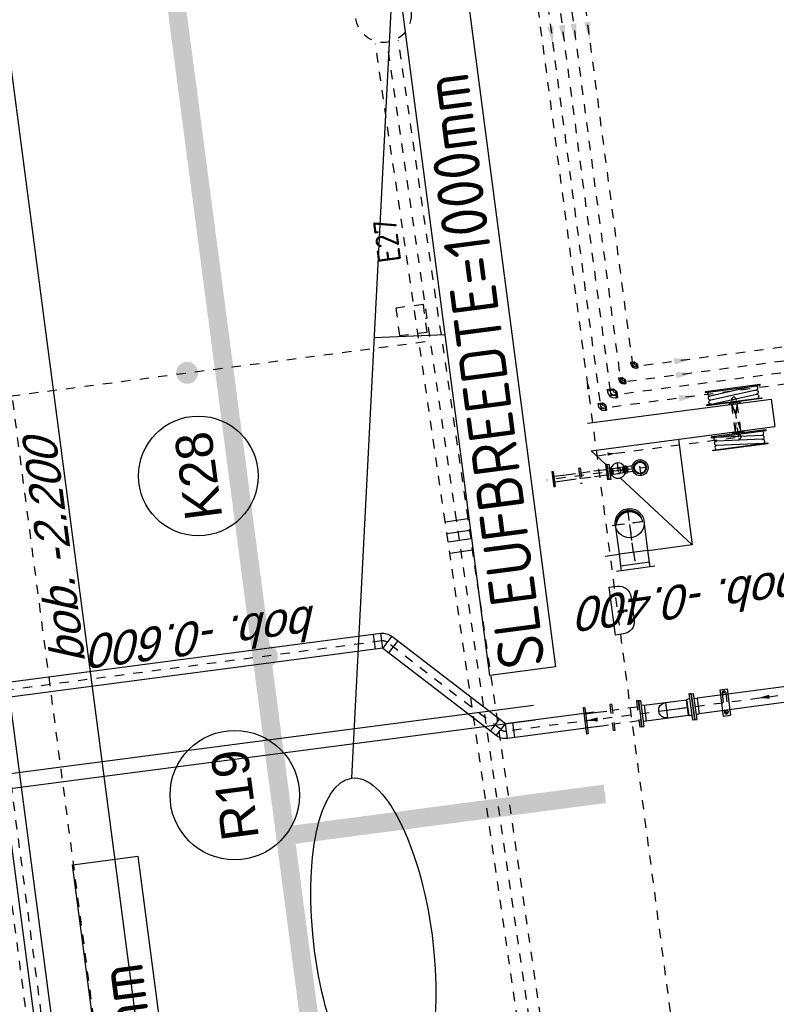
# Model space of a CAD drawing. Header units: metres. Extents: x 118052 to 118564, y 454784 to 455719.
# Tile 124 of 160: x 118507.27 to 118515.42, y 455272.97 to 455283.57. Entities that reach past the tile are written whole.
import ezdxf
from ezdxf.enums import TextEntityAlignment as Align

# ---------------------------------------------------------------- set-up
doc = ezdxf.new("R2010")
doc.units = ezdxf.units.M
doc.header["$LTSCALE"] = 0.5
for name, pattern in [('AM_ISO08W050', [18, 12, -1.5, 3, -1.5]), ('CENTER', [2, 1.25, -0.25, 0.25, -0.25]), ('CENTER2', [1.125, 0.75, -0.125, 0.125, -0.125]), ('DASHED', [19.05, 12.7, -6.35]), ('HIDDEN', [0.375, 0.25, -0.125]), ('Tauw_HIDDEN2', [5.6, 4, -1.6]), ('Tauw_L_Center1', [13, 8, -1.67, 1.66, -1.67]), ('Tauw_L_Center2', [6.499, 4, -0.833, 0.833, -0.833])]:
    doc.linetypes.add(name, pattern=pattern)
for name, color, linetype in [('01', 6, 'Continuous'), ('0H', 6, 'CENTER'), ('0Hid', 6, 'HIDDEN'), ('0Hu1', 6, 'Continuous'), ('0Symbol', 6, 'Continuous'), ('11', 6, 'CENTER'), ('EL_N_A_EB00----REVISIE~-_-----', 1, 'Continuous'), ('GRAAFWERKZAAMHEDEN', 6, 'Continuous'), ('KABELLOOP', 6, 'Continuous'), ('Koningsstal VIEUWPORT', 254, 'Continuous'), ('ME_N_D_EB00----hollandia~-_-----', 135, 'Continuous'), ('WL5771--_T_KANAAL-H', 6, 'Continuous'), ('WL5773--_HARTLIJN', 6, 'CENTER2'), ('ZU_B_-_EL999---LR_pvc250_sdr00~H_-----', 1, 'Tauw_L_Center2'), ('ZU_B_-_EL999---LR_pvc250_vbr11~H_-----', 1, 'Tauw_L_Center2'), ('ZU_B_-_EL999---LR_pvc250_vbr11~W_-----', 8, 'Tauw_HIDDEN2'), ('ZU_B_-_EL999---SYM_RIOOLINSPECTIEPUT~-_002--', 2, 'Tauw_L_Center2'), ('ZU_B_A_EB00---hSTAAL~-_-----', 1, 'Continuous'), ('ZU_N_-_AL999---LK_pvc125_sdr34__20_^200~M_-----', 7, 'Continuous'), ('ZU_N_-_AL999---LW_gvk900_vgr05__18_^200~N_-----', 7, 'Continuous'), ('ZU_N_-_AL999---LW_pvc160_vbr11__18_^200~N_-----', 7, 'Continuous'), ('ZU_N_-_AL999---LW_pvc160_vbr11__20_^200~M_-----', 7, 'Continuous'), ('ZU_N_-_EL999---LK_pvc125_sdr34~H_-----', 2, 'Tauw_L_Center2'), ('ZU_N_-_EL999---LP_PE-75_sdr00~H_-----', 2, 'Tauw_L_Center2'), ('ZU_N_-_EL999---LR_PE-110_sdr00~H_-----', 2, 'Tauw_L_Center2'), ('ZU_N_-_EL999---LW_gvk900_vgr05~H_-----', 2, 'Tauw_L_Center1'), ('ZU_N_-_EL999---LW_gvk900_vgr05~W_-----', 2, 'Continuous'), ('ZU_N_-_EL999---LW_pvc160_vbr11~H_-----', 2, 'Tauw_L_Center2'), ('ZU_N_-_EL999---LW_pvc160_vbr11~W_-----', 8, 'Continuous'), ('ZU_N_-_EL999---SYM_STRAATKOLK~-_----c', 7, 'Tauw_L_Center2'), ('ZU_N_-_ML999---LK_pvc125_sdr34__20_^200~M_-----', 7, 'Continuous'), ('ZU_N_-_ML999---LW_pvc160_vbr11__20_^200~M_-----', 7, 'Continuous')]:
    doc.layers.add(name, color=color, linetype=linetype)
doc.layers.add('AM_7', color=6, linetype='AM_ISO08W050', lineweight=25)
doc.layers.add('ME-CL', color=6, linetype='CENTER2', lineweight=18)
doc.styles.add('BURO-025', font='Isocp.shx', dxfattribs={"height": 500})
doc.styles.add('NORATT', font='isocp.shx')
doc.styles.add('tcb_isocp', font='tcb_isocp.shx')
doc.styles.add('WB025', font='ISO.SHX', dxfattribs={"height": 2.5})

# ---------------------------------------------------------------- blocks, each defined once
blk = doc.blocks.new('Vof150')
for p, q in [((-92, -33), (-84.15, 0)), ((-84.15, 0), (84.15, 0)), ((84.15, 0), (92, -33)), ((-142.5, -33), (142.5, -33)), ((-142.5, -55), (-142.5, -33)), ((-142.5, -55), (142.5, -55)), ((142.5, -55), (142.5, -33))]:
    blk.add_line(p, q)
blk = doc.blocks.new('B150ba')
for p, q in [((0, 84), (-228, 84)), ((-228, -84), (-228, 84)), ((0, -84), (-228, -84))]:
    blk.add_line(p, q)
at = {"color": 0, "linetype": 'ByBlock'}
for p, q in [((84, 0), (-228, 0)), ((0, 84), (0, -84))]:
    blk.add_line(p, q, dxfattribs=at)
blk.add_arc((0, 0), 84.2, 270, 90)
blk = doc.blocks.new('df-DN50')
for points in [[(82.5, 10), (-82.5, 10), (-82.5, 28), (82.5, 28)], [(42.5, 0), (-42.5, 0), (-42.5, 10), (42.5, 10)]]:
    blk.add_lwpolyline(points, close=True)
blk = doc.blocks.new('meslghst')
for p, q in [((-251, -29), (-298, -29)), ((-249, -29), (249, -73)), ((249, -118), (-249, -74)), ((-30, -10), (-30, -20)), ((30, -10), (30, -20)), ((246, -163), (-249, -119)), ((247, -163), (295, -163))]:
    blk.add_line(p, q)
blk.add_lwpolyline([(60, 0), (60, -10), (-60, -10), (-60, 0)], close=True)
for points in [[(296, -29, 1), (296, -20), (-296, -20, 1), (-296, -29)], [(296, -163, -1), (296, -172), (-296, -172, -1), (-296, -163)]]:
    blk.add_lwpolyline(points, format="xyb", close=True)
for points in [[(245, -73, 0.888218), (254, -29, 0.888218)], [(-249, -119, 0.888218), (-258, -163, 0.888218)]]:
    blk.add_lwpolyline(points, format="xyb")
for centre, start, end in [((-251, -52), 84.9514, 264.9514), ((-251, -97), 84.9514, 264.9514), ((247, -96), 264.9514, 84.9514), ((247, -141), 264.9514, 84.9514)]:
    blk.add_arc(centre, 22.5, start, end)
blk = doc.blocks.new('knie90-DN25va')
for p, q in [((-53, -18), (-53, 18)), ((-43, 18), (-53, 18)), ((-43, -18), (-43, 18)), ((-34, 17), (-43, 17)), ((-43, -18), (-53, -18)), ((-53, -18), (-18, -53)), ((-34, -17), (-43, -17)), ((18, -43), (-18, -43)), ((-18, -53), (-18, -43)), ((18, -53), (-18, -53)), ((-17, -43), (-17, -34)), ((17, -43), (17, -34)), ((18, -53), (18, -43))]:
    blk.add_line(p, q)
at = {"color": 0, "linetype": 'ByBlock'}
for p, q in [((0, 0), (-53, 0)), ((0, -53), (0, 0))]:
    blk.add_line(p, q, dxfattribs=at)
for radius in [50.6, 16.9]:
    blk.add_arc((-34, -34), radius, 0, 90)
blk.add_arc((-34, -34), 33.8, 0, 90, dxfattribs=at)
blk = doc.blocks.new('knie90-DN40va')
for p, q in [((-59, -25), (-59, 25)), ((-49, 25), (-59, 25)), ((-49, -25), (-49, 25)), ((-38, 24), (-49, 24)), ((-59, -25), (-25, -59)), ((-49, -25), (-59, -25)), ((-38, -24), (-49, -24)), ((25, -49), (-25, -49)), ((-25, -59), (-25, -49)), ((25, -59), (-25, -59)), ((-24, -49), (-24, -38)), ((24, -49), (24, -38)), ((25, -59), (25, -49))]:
    blk.add_line(p, q)
at = {"color": 0, "linetype": 'ByBlock'}
for p, q in [((0, 0), (-59, 0)), ((0, -59), (0, 0))]:
    blk.add_line(p, q, dxfattribs=at)
for radius in [62.2, 13.9]:
    blk.add_arc((-38, -38), radius, 0, 90)
blk.add_arc((-38, -38), 38, 0, 90, dxfattribs=at)
blk = doc.blocks.new('*X146')
at = {"color": 0}
for p, q in [((-0.3, 0.265), (-0.3, 0.338)), ((-0.29, 0.273), (-0.29, 0.347)), ((-0.28, 0.281), (-0.28, 0.355)), ((-0.27, 0.289), (-0.27, 0.363)), ((-0.26, 0.296), (-0.26, 0.37)), ((-0.25, 0.302), (-0.25, 0.377)), ((-0.24, 0.309), (-0.24, 0.383)), ((-0.23, 0.315), (-0.23, 0.389)), ((-0.22, 0.32), (-0.22, 0.395)), ((-0.21, 0.326), (-0.21, 0.4)), ((-0.2, 0.331), (-0.2, 0.405)), ((-0.19, 0.335), (-0.19, 0.41)), ((-0.18, 0.34), (-0.18, 0.415)), ((-0.17, 0.344), (-0.17, 0.419)), ((-0.16, 0.348), (-0.16, 0.423)), ((-0.15, 0.351), (-0.15, 0.426)), ((-0.14, 0.355), (-0.14, 0.43)), ((-0.13, 0.358), (-0.13, 0.433)), ((-0.12, 0.36), (-0.12, 0.436)), ((-0.11, 0.363), (-0.11, 0.439)), ((-0.1, 0.365), (-0.1, 0.441)), ((-0.09, 0.367), (-0.09, 0.443)), ((-0.08, 0.369), (-0.08, 0.445)), ((-0.07, 0.371), (-0.07, 0.447)), ((-0.06, 0.372), (-0.06, 0.448)), ((-0.05, 0.374), (-0.05, 0.449)), ((-0.04, 0.375), (-0.04, 0.45)), ((-0.03, 0.375), (-0.03, 0.451)), ((-0.02, 0.376), (-0.02, 0.452)), ((-0.01, 0.376), (-0.01, 0.452)), ((0, 0.376), (0, 0.452)), ((0.01, 0.376), (0.01, 0.452)), ((0.02, 0.376), (0.02, 0.452)), ((0.03, 0.375), (0.03, 0.451)), ((0.04, 0.375), (0.04, 0.45)), ((0.05, 0.374), (0.05, 0.449)), ((0.06, 0.372), (0.06, 0.448)), ((0.07, 0.371), (0.07, 0.447)), ((0.08, 0.369), (0.08, 0.445)), ((0.09, 0.367), (0.09, 0.443)), ((0.1, 0.365), (0.1, 0.441)), ((0.11, 0.363), (0.11, 0.439)), ((0.12, 0.36), (0.12, 0.436)), ((0.13, 0.358), (0.13, 0.433)), ((0.14, 0.355), (0.14, 0.43)), ((0.15, 0.351), (0.15, 0.426)), ((0.16, 0.348), (0.16, 0.423)), ((0.17, 0.344), (0.17, 0.419)), ((0.18, 0.34), (0.18, 0.415)), ((0.19, 0.335), (0.19, 0.41)), ((0.2, 0.331), (0.2, 0.405)), ((0.21, 0.326), (0.21, 0.4)), ((0.22, 0.32), (0.22, 0.395)), ((0.23, 0.315), (0.23, 0.389)), ((0.24, 0.309), (0.24, 0.383)), ((0.25, 0.302), (0.25, 0.377)), ((0.26, 0.296), (0.26, 0.37)), ((0.27, 0.289), (0.27, 0.363)), ((0.28, 0.281), (0.28, 0.355)), ((0.29, 0.273), (0.29, 0.347)), ((0.3, 0.265), (0.3, 0.338)), ((-0.45, 0.011), (-0.45, 0.044)), ((-0.44, 0.05), (-0.44, 0.104)), ((-0.43, 0.079), (-0.43, 0.14)), ((-0.42, 0.104), (-0.42, 0.167)), ((-0.41, 0.125), (-0.41, 0.191)), ((-0.4, 0.143), (-0.4, 0.211)), ((-0.39, 0.16), (-0.39, 0.229)), ((-0.38, 0.175), (-0.38, 0.245)), ((-0.37, 0.189), (-0.37, 0.26)), ((-0.36, 0.203), (-0.36, 0.273)), ((-0.35, 0.215), (-0.35, 0.286)), ((-0.34, 0.226), (-0.34, 0.298)), ((-0.33, 0.237), (-0.33, 0.309)), ((-0.32, 0.247), (-0.32, 0.319)), ((-0.31, 0.256), (-0.31, 0.329)), ((0.31, 0.256), (0.31, 0.329)), ((0.32, 0.247), (0.32, 0.319)), ((0.33, 0.237), (0.33, 0.309)), ((0.34, 0.226), (0.34, 0.298)), ((0.35, 0.215), (0.35, 0.286)), ((0.36, 0.203), (0.36, 0.273)), ((0.37, 0.189), (0.37, 0.26)), ((0.38, 0.175), (0.38, 0.245)), ((0.39, 0.16), (0.39, 0.229)), ((0.4, 0.143), (0.4, 0.211)), ((0.41, 0.125), (0.41, 0.191)), ((0.42, 0.104), (0.42, 0.167)), ((0.43, 0.079), (0.43, 0.14)), ((0.44, 0.05), (0.44, 0.104)), ((0.45, 0.011), (0.45, 0.044))]:
    blk.add_line(p, q, dxfattribs=at)
blk = doc.blocks.new('karods')
blk.add_circle((0, 0), 0.5)
at = {"layer": 'WL5773--_HARTLIJN'}
for p, q in [((0, -0.6), (0, 0.6)), ((-0.6, 0), (0.6, 0))]:
    blk.add_line(p, q, dxfattribs=at)
at = {"layer": 'WL5771--_T_KANAAL-H', "color": 1}
blk.add_blockref('*X146', (0, 0), dxfattribs=at)
blk = doc.blocks.new('OBO31500090SH')
blk.add_lwpolyline([(-157.5, 0), (-157.5, -315), (157.5, -315), (157.5, 0)])
at = {"layer": 'WL5773--_HARTLIJN'}
for p, q in [((0, -315), (0, 157.5)), ((-157.5, 0), (157.5, 0))]:
    blk.add_line(p, q, dxfattribs=at)
at = {"xscale": 315, "yscale": 315, "zscale": 315}
blk.add_blockref('karods', (0, 0), dxfattribs=at)
blk = doc.blocks.new('karo')
for p, q in [((1, 0.5), (0, 0.5)), ((0, -0.5), (1, -0.5))]:
    blk.add_line(p, q)
at = {"layer": 'WL5773--_HARTLIJN'}
blk.add_line((0, 0), (1, 0), dxfattribs=at)
blk = doc.blocks.new('orn_a_k315-315-50')
for points in [[(-208, 50), (208, 50)], [(-158, 50), (-158, 0), (158, 0), (158, 50)]]:
    blk.add_lwpolyline(points)
at = {"color": 2, "style": 'NORATT'}
for tag, p, flags in [('ROS_TYPE', (239, 134), 8), ('ROS_M3H', (239, 124), 8), ('ROS_M3H_G', (239, 114), 8), ('ROS_ZIJDE', (239, 104), 9), ('ROS_STAT', (239, 94), 9)]:
    blk.add_attdef(tag, p, '', height=6.25, dxfattribs=dict(at, flags=flags))
blk = doc.blocks.new('knie90-DN50va')
for p, q in [((-69, -32), (-69, 32)), ((-56, 32), (-69, 32)), ((-56, -32), (-56, 32)), ((-44, 30), (-56, 30)), ((-69, -32), (-32, -69)), ((-56, -32), (-69, -32)), ((-44, -30), (-56, -30)), ((32, -56), (-32, -56)), ((-32, -69), (-32, -56)), ((32, -69), (-32, -69)), ((-30, -56), (-30, -44)), ((30, -56), (30, -44)), ((32, -69), (32, -56))]:
    blk.add_line(p, q)
at = {"color": 0, "linetype": 'ByBlock'}
for p, q in [((0, 0), (-69, 0)), ((0, -69), (0, 0))]:
    blk.add_line(p, q, dxfattribs=at)
for radius in [74.3, 14]:
    blk.add_arc((-44, -44), radius, 0, 90)
blk.add_arc((-44, -44), 44.2, 0, 90, dxfattribs=at)
blk = doc.blocks.new('slibverwerkingsgebouw')
for p, q in [((7256, 5766), (6971, 5766)), ((6971, 5766), (6971, 5686)), ((7256, 5766), (7256, 5686)), ((7256, 5686), (6971, 5686)), ((7012, 5726), (6999, 5726)), ((7006, 5719), (7006, 5732)), ((7215, 5726), (7228, 5726)), ((7222, 5720), (7222, 5733)), ((9911, 5207), (9911, 5217)), ((9961, 5207), (9961, 5217)), ((10344, 5232), (10334, 5232)), ((10344, 5182), (10334, 5182))]:
    blk.add_line(p, q)
for centre, radius in [((8235, 6706), 20.2), ((7006, 5726), 6.5), ((7222, 5726), 6.5)]:
    blk.add_circle(centre, radius)
for centre, start, end in [((10344, 5207), 270.0391, 90.0391), ((9936, 5207), 180.0391, 0.0391)]:
    blk.add_arc(centre, 25, start, end)
at = {"layer": '01'}
for p, q in [((9663, 7257), (9663, 7241)), ((9828, 7257), (9663, 7257)), ((9828, 7241), (9663, 7241)), ((9811, 7257), (9685, 7257)), ((9715, 7241), (9715, 7107)), ((9775, 7241), (9775, 7107)), ((9828, 7257), (9828, 7241)), ((9715, 6807), (9715, 6673)), ((9776, 6807), (9776, 6673)), ((9828, 6673), (9663, 6673)), ((9663, 6657), (9663, 6673)), ((9828, 6657), (9663, 6657)), ((9812, 6657), (9685, 6657)), ((9777, 6616), (9714, 6615)), ((9714, 6615), (9714, 6603)), ((9777, 6603), (9714, 6603)), ((9715, 6615), (9715, 6626)), ((9715, 6623), (9776, 6623)), ((9715, 6603), (9715, 6547)), ((9776, 6616), (9776, 6626)), ((9776, 6603), (9776, 6547)), ((9777, 6616), (9777, 6603)), ((9828, 6657), (9828, 6673)), ((9714, 6387), (9717, 6442)), ((9777, 6387), (9774, 6442))]:
    blk.add_line(p, q, dxfattribs=at)
for radius in [69.2, 61.7]:
    blk.add_circle((9746, 6307), radius, dxfattribs=at)
for centre, radius, start, end in [((9746, 6547), 82.5, 111.4746, 68.6035), ((9745, 6547), 31.7, 161.3719, 17.0675), ((9745, 6547), 30.2, 180.0391, 0.0391)]:
    blk.add_arc(centre, radius, start, end, dxfattribs=at)
at = {"layer": '0H'}
for p, q in [((7113, 7255), (7115, 3470)), ((9746, 6518), (9745, 7324)), ((9746, 6465), (9745, 6630)), ((18032, 6649), (10435, 6644)), ((10439, 607), (10435, 6644)), ((9828, 6547), (9663, 6547)), ((17727, 6524), (10560, 6519)), ((10563, 2462), (10560, 6519)), ((17727, 6399), (10685, 6394)), ((10688, 2212), (10685, 6394)), ((17567, 6249), (10835, 6244)), ((10838, 2012), (10835, 6244))]:
    blk.add_line(p, q, dxfattribs=at)
at = {"layer": '0Hid'}
for p, q in [((7038, 7105), (7038, 6964)), ((7188, 7105), (7188, 6964)), ((9715, 7107), (9715, 6965)), ((9775, 7107), (9775, 6965)), ((7255, 6964), (6970, 6964)), ((6970, 6945), (6970, 6964)), ((7255, 6945), (6970, 6945)), ((7038, 6674), (7038, 6945)), ((7188, 6674), (7188, 6945)), ((7255, 6945), (7255, 6964)), ((9663, 6965), (9663, 6949)), ((9828, 6965), (9663, 6965)), ((9828, 6949), (9663, 6949)), ((9811, 6965), (9685, 6965)), ((9715, 6949), (9715, 6807)), ((9775, 6949), (9776, 6807)), ((9828, 6965), (9828, 6949)), ((7255, 6674), (6970, 6674)), ((6970, 6655), (6970, 6674)), ((7255, 6655), (6970, 6655)), ((7255, 6655), (7255, 6674)), ((9714, 6491), (9777, 6491)), ((9714, 6478), (9714, 6491)), ((9715, 6491), (9715, 6537)), ((9776, 6491), (9776, 6538)), ((9777, 6478), (9777, 6491)), ((9708, 6469), (9708, 6455)), ((9714, 6478), (9777, 6478)), ((9774, 6472), (9717, 6472)), ((9717, 6452), (9774, 6452)), ((9727, 6452), (9717, 6452)), ((9772, 6445), (9720, 6445)), ((9723, 6478), (9723, 6472)), ((9723, 6452), (9723, 6445)), ((9726, 6478), (9726, 6472)), ((9726, 6452), (9726, 6445)), ((9727, 6469), (9727, 6455)), ((9764, 6469), (9764, 6455)), ((9765, 6478), (9765, 6472)), ((9765, 6452), (9765, 6445)), ((9768, 6472), (9768, 6478)), ((9768, 6445), (9768, 6452)), ((9783, 6455), (9783, 6469)), ((7218, 5746), (7010, 5746)), ((7026, 5746), (7026, 5706)), ((7201, 5746), (7201, 5706)), ((7218, 5706), (7010, 5706)), ((9996, 5236), (10296, 5236)), ((10296, 5236), (9996, 5176)), ((9996, 5236), (10296, 5176)), ((9996, 5176), (10296, 5176))]:
    blk.add_line(p, q, dxfattribs=at)
for centre, radius, start, end in [((9717, 6455), 16.4, 55.0787, 124.9994), ((9717, 6468), 16.4, 235.0787, 304.9994), ((9720, 6442), 2.55, 90.0391, 177.0391), ((9746, 6411), 61.1, 72.1425, 107.9356), ((9746, 6513), 61.1, 252.1425, 287.9356), ((9774, 6455), 16.4, 55.0787, 124.9994), ((9774, 6468), 16.4, 235.0787, 304.9994), ((9772, 6442), 2.55, 3.0391, 90.0391), ((7010, 5726), 20, 90.0391, 270.0391), ((7218, 5726), 20, 270.0391, 90.0391)]:
    blk.add_arc(centre, radius, start, end, dxfattribs=at)
at = {"layer": '0Hu1'}
for p, q in [((7255, 7255), (6970, 7255)), ((6970, 7236), (6970, 7255)), ((7255, 7236), (6970, 7236)), ((7038, 7236), (7038, 7105)), ((7188, 7236), (7188, 7105)), ((7255, 7236), (7255, 7255)), ((8845, 6653), (8845, 6806)), ((9995, 6807), (9833, 6673)), ((9995, 6807), (9997, 4807)), ((10295, 6807), (10297, 4807)), ((8230, 6655), (8230, 6744)), ((8235, 6750), (8235, 6641)), ((8235, 6730), (8235, 6681)), ((8240, 6655), (8240, 6744)), ((7029, 6595), (7029, 6137)), ((7197, 6595), (7029, 6595)), ((7197, 6595), (7197, 6137)), ((8244, 6655), (8226, 6655)), ((8228, 6651), (8228, 6655)), ((8242, 6651), (8242, 6655)), ((9664, 6533), (8846, 5856)), ((8846, 5856), (8846, 6338)), ((7031, 3842), (7029, 6020)), ((7199, 3842), (7198, 6020)), ((9996, 5857), (8846, 5856)), ((10297, 4807), (9997, 4807))]:
    blk.add_line(p, q, dxfattribs=at)
for points in [[(7988, 6805), (8510, 6806), (8510, 6716, -0.39615), (8383, 6585), (8125, 6585, -0.420962), (7991, 6716), (7988, 6805)], [(8230, 6659, 0.102954), (8229, 6657, 0.111471), (8228, 6655, 0.111471), (8229, 6652, 0.102954), (8230, 6650, 0.092827), (8232, 6649, 0.086748), (8235, 6648, 0.086748), (8238, 6649, 0.092827), (8240, 6650, 0.102954), (8242, 6652, 0.111471), (8242, 6655, 0.111471)], [(8228, 6651, 0.111471), (8229, 6649, 0.102954), (8230, 6647, 0.092827), (8232, 6645, 0.086748), (8235, 6645, 0.086748), (8238, 6645, 0.092827), (8240, 6647, 0.102954), (8242, 6649, 0.111471), (8242, 6651, 0.111471)], [(8230, 6655, 0.120314), (8230, 6653, 0.105015), (8232, 6652, 0.088783), (8233, 6651, 0.079947), (8235, 6650, 0.079947), (8237, 6651, 0.088783), (8239, 6652, 0.105015), (8240, 6653, 0.120314), (8240, 6655, 0.120314)], [(8242, 6655, 0.111471), (8242, 6657, 0.102954), (8240, 6659, 0.092827)]]:
    blk.add_lwpolyline(points, format="xyb", dxfattribs=at)
for centre, radius in [((8235, 6706), 13), ((9746, 6307), 86)]:
    blk.add_circle(centre, radius, dxfattribs=at)
at = {"layer": '0Symbol'}
for points in [[(7134, 7114), (7113, 7242), (7091, 7114)], [(14591, 6614), (14391, 6647), (14591, 6680)], [(14591, 6489), (14391, 6522), (14591, 6555)], [(14591, 6364), (14391, 6397), (14591, 6430)], [(14591, 6214), (14391, 6247), (14591, 6280)], [(10469, 5792), (10436, 5592), (10402, 5792)], [(10719, 5792), (10686, 5592), (10652, 5792)], [(10869, 5792), (10836, 5592), (10802, 5792)], [(7135, 5244), (7114, 5372), (7093, 5244)]]:
    blk.add_solid(points, dxfattribs=at)
at = {"layer": '11'}
for p, q in [((9746, 6508), (9746, 6247)), ((9664, 6307), (9827, 6307))]:
    blk.add_line(p, q, dxfattribs=at)
at = {"layer": 'AM_7'}
for p, q in [((3478, 6745), (18242, 6755)), ((9935, 6750), (9936, 5182)), ((9936, 5207), (10344, 5207))]:
    blk.add_line(p, q, dxfattribs=at)
for points in [[(10659, 6767), (10659, 6733), (10759, 6750)], [(9952, 6637), (9919, 6637), (9936, 6537)]]:
    blk.add_solid(points, dxfattribs=at)
at = {"layer": 'ME-CL', "color": 1, "lineweight": 18}
blk.add_line((8211, 6706), (8259, 6706), dxfattribs=at)
at = {"layer": '01', "rotation": 0.03906527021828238}
blk.add_blockref('df-DN50', (9745, 6626), dxfattribs=at)
at = {"layer": '0Hu1'}
for name, p, rotation in [('Vof150', (7113, 6597), 180.0390652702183), ('Vof150', (7113, 6021), 180.0390652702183), ('meslghst', (9996, 5204), 270.0390618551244)]:
    blk.add_blockref(name, p, dxfattribs=dict(at, rotation=rotation))
at = {"layer": '0Hu1', "color": 1, "linetype": 'CENTER', "rotation": 90.03906185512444}
for name, p in [('knie90-DN40va', (10435, 6644)), ('knie90-DN50va', (10560, 6519)), ('knie90-DN25va', (10685, 6394)), ('knie90-DN25va', (10835, 6244))]:
    blk.add_blockref(name, p, dxfattribs=at)
at = {"layer": '0Hu1', "xscale": -1}
for name, p, rotation in [('B150ba', (7113, 6365), 270.0390618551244), ('Vof150', (7113, 6134), 0.03906527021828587), ('meslghst', (10296, 5205), 90.03906185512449)]:
    blk.add_blockref(name, p, dxfattribs=dict(at, rotation=rotation))
at = {"layer": 'ZU_B_A_EB00---hSTAAL~-_-----'}
for name, p, rotation in [('orn_a_k315-315-50', (8720, 6496), 90.03906185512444), ('OBO31500090SH', (9168, 6496), 270.0390618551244)]:
    blk.add_blockref(name, p, dxfattribs=dict(at, rotation=rotation))
at = {"layer": 'ZU_B_A_EB00---hSTAAL~-_-----', "xscale": 163.0463250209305, "yscale": 314.9999999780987, "zscale": 315, "rotation": 180.0162400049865}
blk.add_blockref('karo', (8853, 6496), dxfattribs=at)
blk = doc.blocks.new('A$C6DFC50BF')
at = {"layer": 'GRAAFWERKZAAMHEDEN'}
for p, q in [((61530, -51574), (61530, -58783)), ((61690, -51574), (61690, -58783)), ((61164, -56736), (70010, -58360)), ((65847, -57596), (65780, -58360))]:
    blk.add_line(p, q, dxfattribs=at)
for points in [[(53204, -53623), (60627, -53623), (60627, -54336), (53204, -54336)], [(62068, -58360), (69491, -58360), (69491, -59074), (62068, -59074)]]:
    blk.add_lwpolyline(points, close=True, dxfattribs=at)
blk.add_ellipse((59367, -56736), major_axis=(1796, 0), ratio=0.355895, dxfattribs=at)
at = {"layer": 'KABELLOOP', "linetype": 'DASHED', "const_width": 200}
blk.add_lwpolyline([(186089, -55944), (-17582, -55944)], close=True, dxfattribs=at)
blk.add_lwpolyline([(60638, -55944), (60639, -59424)], dxfattribs=at)
at = {"layer": 'GRAAFWERKZAAMHEDEN', "color": 2, "style": 'BURO-025'}
for s, p in [('SLEUFBREEDTE=600mm', (53238, -54232)), ('SLEUFBREEDTE=1000mm', (62102, -58969))]:
    blk.add_text(s, height=500, rotation=359.9837, dxfattribs=at).set_placement(p)
blk = doc.blocks.new('Leidingen')
at = {"layer": 'ZU_B_-_EL999---LR_pvc250_vbr11~H_-----'}
blk.add_lwpolyline([(-207690.6, 1496.8), (-198671.9, 1625.7, -0.0000011), (-198671.9, 1625.7), (-198454.4, 1628.9, 0.0000011), (-198454.4, 1628.9), (-193240.7, 1703.4)], format="xyb", dxfattribs=at)
at = {"layer": 'ZU_B_-_EL999---LR_pvc250_vbr11~W_-----', "linetype": 'Continuous'}
for p, q in [((-198798.7, 1748.9), (-198795.1, 1499)), ((-198673.7, 1750.7), (-198670.1, 1500.8)), ((-198581.2, 1752.1), (-198577.6, 1502.1)), ((-198456.2, 1753.8), (-198452.7, 1503.9))]:
    blk.add_line(p, q, dxfattribs=at)
at = {"layer": 'ZU_B_-_EL999---LR_pvc250_vbr11~W_-----'}
for points in [[(-207692.4, 1621.8), (-198673.7, 1750.7), (-198456.2, 1753.8), (-193242.4, 1828.4)], [(-207688.9, 1371.8), (-198670.1, 1500.8), (-198452.7, 1503.9), (-193238.9, 1578.4)]]:
    blk.add_lwpolyline(points, dxfattribs=at)
at = {"layer": 'ZU_B_-_EL999---SYM_RIOOLINSPECTIEPUT~-_002--'}
blk.add_circle((-192940.7, 1703.4), 300, dxfattribs=at)
at = {"layer": 'ZU_N_-_EL999---LK_pvc125_sdr34~H_-----'}
for points in [[(-196248, 6980.2), (-196248, 7230.2), (-196498, 7230.2), (-196498, 1656.8)], [(-196248, 1682.1), (-196248, 1660.4)]]:
    blk.add_lwpolyline(points, dxfattribs=at)
at = {"layer": 'ZU_N_-_EL999---LP_PE-75_sdr00~H_-----', "flags": 128}
blk.add_lwpolyline([(-118553.2, 6962), (-242100.9, 6918.1), (-260870, 6918.1), (-260870, -569.1), (-260870, -22082.4), (-262858.1, -22082.4)], dxfattribs=at)
at = {"layer": 'ZU_N_-_EL999---LR_PE-110_sdr00~H_-----'}
blk.add_lwpolyline([(-243248.2, 6768.1), (-93379.2, 6768.1, -0.1316525), (-90879.2, 6098.3), (-85840.8, 3189.4)], format="xyb", dxfattribs=at)
at = {"layer": 'ZU_N_-_EL999---LW_gvk900_vgr05~H_-----'}
blk.add_lwpolyline([(-241353.5, 8700.8), (-241353.5, 7410.2, 0.4142136), (-240156.5, 6213.2), (-134155.4, 6213.2, 0.4142136), (-132958.4, 7410.2), (-132958.4, 9548.4)], format="xyb", dxfattribs=at)
at = {"layer": 'ZU_N_-_EL999---LW_gvk900_vgr05~W_-----'}
for points in [[(-221977.9, 14777.8), (-221967.2, 8492.5, 0.4137152), (-220320.2, 6848.3), (-174635.4, 6848.3, 0.4142136), (-172988.4, 8495.3), (-172988.4, 9789.3, 0.0000367), (-172988.4, 9789.5), (-172990.9, 26690.7)], [(-241803.5, 8700.8), (-241803.5, 7410.2, 0.4142136), (-240156.5, 5763.2), (-134155.4, 5763.2, 0.4142136), (-132508.4, 7410.2), (-132508.4, 9548.4)], [(-240903.5, 8700.8), (-240903.5, 7410.2, 0.4142136), (-240156.5, 6663.2), (-134155.4, 6663.2, 0.4142136), (-133408.4, 7410.2), (-133408.4, 9548.4)]]:
    blk.add_lwpolyline(points, format="xyb", dxfattribs=at)
at = {"layer": 'ZU_N_-_EL999---LW_pvc160_vbr11~H_-----'}
blk.add_lwpolyline([(-200783.1, 425.8), (-200782, 1391.9, -0.1986391), (-200758, 1449.8), (-199665.8, 2542, 0.1989583), (-199641.7, 2600), (-199643, 9921.2)], format="xyb", dxfattribs=at)
at = {"layer": 'ZU_N_-_EL999---LW_pvc160_vbr11~W_-----', "linetype": 'Continuous'}
for p, q in [((-199721.8, 2680), (-199561.8, 2680)), ((-199722.3, 2598.6), (-199609.2, 2485.5)), ((-199721.7, 2600), (-199561.7, 2600)), ((-199778.9, 2542), (-199665.8, 2428.9)), ((-200814.6, 1506.3), (-200701.5, 1393.2)), ((-200758, 1562.9), (-200644.9, 1449.8)), ((-200862, 1392), (-200702, 1391.8)), ((-200862.1, 1312), (-200702.1, 1311.8))]:
    blk.add_line(p, q, dxfattribs=at)
at = {"layer": 'ZU_N_-_EL999---LW_pvc160_vbr11~W_-----'}
for points in [[(-200863.1, 425.9), (-200862, 1392, -0.1986391), (-200814.6, 1506.3), (-199722.3, 2598.6, 0.1989583), (-199721.7, 2600), (-199723, 9921.2)], [(-200703.1, 425.7), (-200702, 1391.8, -0.1986391), (-200701.5, 1393.2), (-199609.2, 2485.5, 0.1989583), (-199561.7, 2600), (-199563, 9921.2)]]:
    blk.add_lwpolyline(points, format="xyb", dxfattribs=at)
at = {"layer": 'ZU_N_-_EL999---SYM_STRAATKOLK~-_----c', "lineweight": -3}
blk.add_lwpolyline([(-196398, 1682.1), (-196098, 1682.1), (-196098, 1982.1), (-196398, 1982.1)], close=True, dxfattribs=at)
at = {"layer": 'ZU_N_-_ML999---LK_pvc125_sdr34__20_^200~M_-----', "flags": 128}
blk.add_lwpolyline([(-196498, 4308.2, 0, 0, 0), (-196378.1, 4305.6, 0, 91.8, 0), (-196387.2, 4305.8, 91.8, 169.7, 0), (-196413.2, 4306.3, 169.7, 221.7, 0), (-196452.1, 4307.2, 221.7, 240, 0), (-196498, 4308.2, 240, 221.7, 0), (-196544, 4309.2, 221.7, 169.7, 0), (-196582.9, 4310, 169.7, 91.8, 0), (-196608.9, 4310.6, 91.8, 0, 0), (-196618, 4310.8, 0, 0, 0), (-196498, 4308.2, 0, 0, 0), (-196971.4, 4318.4, 0, 0, 0)], format="xyseb", dxfattribs=at)
at = {"layer": 'ZU_N_-_ML999---LK_pvc125_sdr34__20_^200~M_-----'}
blk.add_circle((-197617, 4332.4), 645.8, dxfattribs=at)
at = {"layer": 'ZU_N_-_ML999---LW_pvc160_vbr11__20_^200~M_-----', "flags": 128}
blk.add_lwpolyline([(-199642, 3852.2, 0, 0, 0), (-199529.5, 3810.3, 0, 91.8, 0), (-199538.1, 3813.5, 91.8, 169.7, 0), (-199562.5, 3822.5, 169.7, 221.7, 0), (-199599, 3836.2, 221.7, 240, 0), (-199642, 3852.2, 240, 221.7, 0), (-199685, 3868.3, 221.7, 169.7, 0), (-199721.5, 3881.9, 169.7, 91.8, 0), (-199745.8, 3891, 91.8, 0, 0), (-199754.4, 3894.2, 0, 0, 0), (-199642, 3852.2, 0, 0, 0), (-200430.5, 4146.5, 0, 0, 0)], format="xyseb", dxfattribs=at)
at = {"layer": 'ZU_N_-_ML999---LW_pvc160_vbr11__20_^200~M_-----'}
blk.add_circle((-201085.1, 4390.8), 698.8, dxfattribs=at)
at = {"layer": 'EL_N_A_EB00----REVISIE~-_-----'}
blk.add_blockref('A$C6DFC50BF', (-262229.9, 59850.1), dxfattribs=at)
at = {"layer": 'ME_N_D_EB00----hollandia~-_-----'}
blk.add_blockref('slibverwerkingsgebouw', (-207895.7, -6715.7), dxfattribs=at)
at = {"layer": 'ZU_B_-_EL999---LR_pvc250_sdr00~H_-----', "style": 'WB025'}
blk.add_text('E27', height=250, rotation=0.00544, dxfattribs=at).set_placement((-195601.9, 1856.8))
at = {"layer": 'ZU_N_-_AL999---LK_pvc125_sdr34__20_^200~M_-----', "style": 'tcb_isocp'}
blk.add_text('K28', height=400, dxfattribs=at).set_placement((-197617, 4332.4), align=Align.MIDDLE)
at = {"layer": 'ZU_N_-_AL999---LW_gvk900_vgr05__18_^200~N_-----', "style": 'tcb_isocp', "oblique": 20.00024}
blk.add_text('bob. -2.200', height=360, dxfattribs=at).set_placement((-199447.7, 5804.1))
at = {"layer": 'ZU_N_-_AL999---LW_pvc160_vbr11__18_^200~N_-----', "style": 'tcb_isocp', "oblique": 20.00024}
for s, p in [('bob. -0.600', (-199165.9, 3254.8)), ('bob. -0.400', (-199455.5, -2018.4))]:
    blk.add_text(s, height=360, rotation=90.01014, dxfattribs=at).set_placement(p)
at = {"layer": 'ZU_N_-_AL999---LW_pvc160_vbr11__20_^200~M_-----', "style": 'tcb_isocp'}
blk.add_text('R19', height=400, dxfattribs=at).set_placement((-201085.1, 4390.8), align=Align.MIDDLE)

msp = doc.modelspace()

# ---------------------------------------------------------------- block references
at = {"layer": 'Koningsstal VIEUWPORT', "color": 6, "xscale": 0.0009975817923, "yscale": 0.0009975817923, "zscale": 0.0009975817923, "rotation": 97.46987594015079}
msp.add_blockref('Leidingen', (118487.852, 455474.689), dxfattribs=at)

doc.saveas('drawing.dxf')
